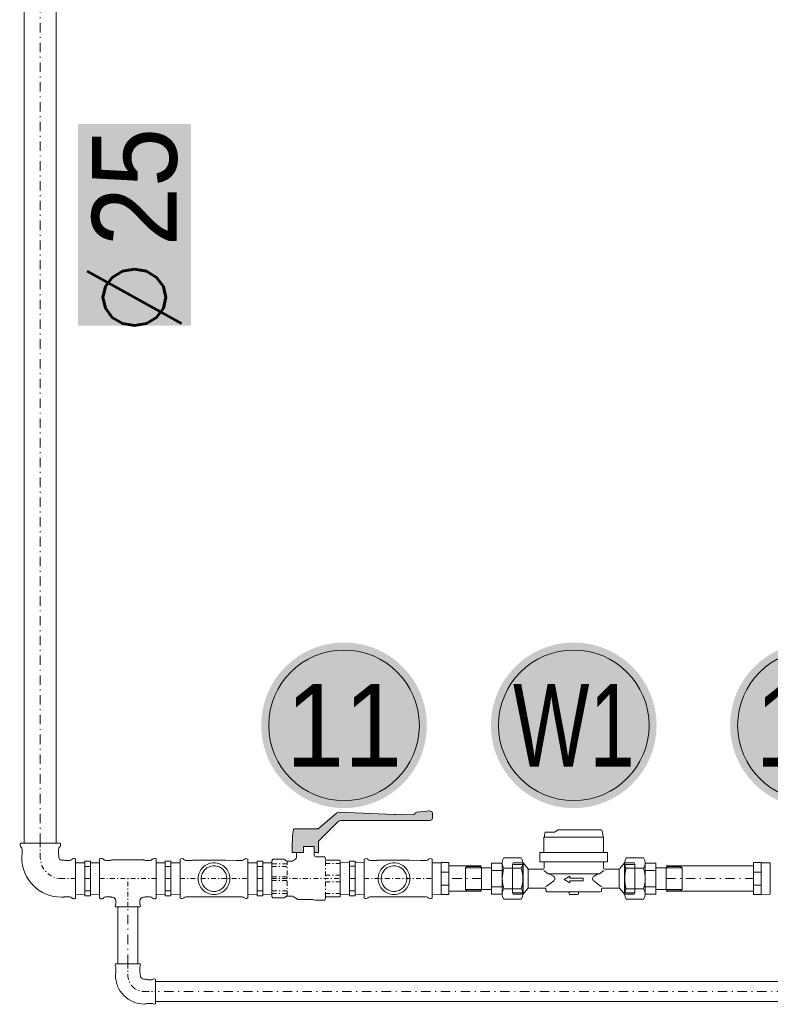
# Model space of a CAD drawing. Header units: millimetres. Extents: x -368 to 1732, y 3428 to 4913.
# Tile 11 of 80: x 339 to 418, y 4378 to 4483. Entities that reach past the tile are written whole.
import ezdxf
from ezdxf.enums import TextEntityAlignment as Align

# ---------------------------------------------------------------- set-up
doc = ezdxf.new("R2010")
doc.units = ezdxf.units.MM
for name, pattern in [('ACAD_ISO08W100', [36, 24, -3, 6, -3]), ('DASHDOT2', [0.5, 0.25, -0.125, 0, -0.125]), ('DASHDOTX2', [2, 1, -0.5, 0, -0.5])]:
    doc.linetypes.add(name, pattern=pattern)
doc.layers.add('-- CO_opis', color=11, linetype='Continuous', lineweight=0)
doc.layers.add('-- CO_rury', color=11, linetype='Continuous', lineweight=9)
doc.styles.add('A', font='arial.ttf', dxfattribs={"width": 0.9})
doc.styles.add('R', font='romans.shx')

# ---------------------------------------------------------------- blocks, each defined once
blk = doc.blocks.new('*U688')
at = {"color": 0, "ltscale": 10}
for p, q in [((-3282.8, 10.7), (558.2, 10.7)), ((-3282.8, -10.7), (558.2, -10.7))]:
    blk.add_line(p, q, dxfattribs=at)
at = {"color": 50, "linetype": 'DASHDOT2', "ltscale": 40}
blk.add_line((-3282.8, 0), (558.2, 0), dxfattribs=at)
blk = doc.blocks.new('*U509')
at = {"color": 0, "ltscale": 10}
for p, q in [((449.6, 13.4), (542.6, 13.4)), ((449.6, -13.4), (542.6, -13.4))]:
    blk.add_line(p, q, dxfattribs=at)
at = {"color": 50, "linetype": 'DASHDOT2', "ltscale": 40}
blk.add_line((449.6, 0), (542.6, 0), dxfattribs=at)
blk = doc.blocks.new('*U687')
at = {"color": 0, "ltscale": 10}
for p, q in [((449.6, 13.4), (484.4, 13.4)), ((449.6, -13.4), (484.4, -13.4))]:
    blk.add_line(p, q, dxfattribs=at)
at = {"color": 50, "linetype": 'DASHDOT2', "ltscale": 40}
blk.add_line((449.6, 0), (484.4, 0), dxfattribs=at)
blk = doc.blocks.new('VIEGA_N1')
at = {"color": 50}
for p, q in [((9.8, 13), (15.8, 13)), ((9.8, 0), (15.8, 0)), ((9.8, -13), (15.8, -13))]:
    blk.add_line(p, q, dxfattribs=at)
for points in [[(0, -16.6), (9.8, -16.9), (9.8, 16.9), (0, 16.6)], [(25.5, -16.6), (15.8, -16.9), (15.8, 16.9), (25.5, 16.6)]]:
    blk.add_lwpolyline(points, close=True, dxfattribs=at)
at = {"color": 11}
blk.add_lwpolyline([(15.8, -18.4), (9.8, -18.4), (9.8, 18.4), (15.8, 18.4)], close=True, dxfattribs=at)
blk = doc.blocks.new('*U686')
blk.add_blockref('VIEGA_N1', (-202, 0))
blk = doc.blocks.new('-- łącznik DN20')
at = {"color": 2, "lineweight": 0}
for p, q in [((20.1, 22), (1.7, 22)), ((0, 0), (0, 15.7)), ((1.7, 11), (20.1, 11)), ((21.8, 0), (21.8, 16.5)), ((33.2, 16.4), (21.8, 16.4)), ((33.2, 11.5), (33.2, 16.4)), ((43.9, 11.5), (33.2, 11.5)), ((33.2, 11.5), (33.2, 0)), ((43.9, 11.5), (45.4, 13)), ((43.9, 11.5), (43.9, 11.5)), ((43.9, 11.5), (43.9, 0)), ((43.9, 11.5), (60.9, 11.5)), ((59.4, 13), (45.4, 13)), ((60.9, 11.5), (59.4, 13)), ((60.9, 0), (60.9, 11.5)), ((33.2, 8.6), (21.8, 8.6)), ((0, 0), (0, -15.7)), ((21.8, 0), (21.8, -16.5)), ((33.2, -8.6), (21.8, -8.6)), ((33.2, -11.5), (33.2, 0)), ((43.9, -11.5), (43.9, 0)), ((60.9, 0), (60.9, -11.5)), ((1.7, -11), (20.1, -11)), ((33.2, -16.4), (21.8, -16.4)), ((43.9, -11.5), (33.2, -11.5)), ((33.2, -11.5), (33.2, -16.4)), ((43.9, -11.5), (45.4, -13)), ((43.9, -11.5), (43.9, -11.5)), ((43.9, -11.5), (60.9, -11.5)), ((59.4, -13), (45.4, -13)), ((60.9, -11.5), (59.4, -13)), ((20.1, -22), (1.7, -22))]:
    blk.add_line(p, q, dxfattribs=at)
for centre, radius, start, end in [((9.7, 16.5), 9.73, 145.5615, 214.4385), ((12.1, 16.5), 9.73, 325.5615, 34.4385), ((36.3, 0), 36.3, 162.383, 197.617), ((-14.5, 0), 36.3, 342.383, 17.617), ((9.7, -16.5), 9.73, 145.5615, 214.4385), ((12.1, -16.5), 9.73, 325.5615, 34.4385)]:
    blk.add_arc(centre, radius, start, end, dxfattribs=at)
blk = doc.blocks.new('-- JS90 2.5-G1_SMART DN20 Apator Powogaz+łącznik')
at = {"linetype": 'Continuous', "lineweight": 0}
for p, q in [((8.38, 4.4), (8.33, 4.4)), ((8.33, 4.4), (8.33, 2.78)), ((8.48, 5.09), (8.38, 4.52)), ((8.38, 4.52), (8.38, 4.4)), ((8.38, 4.4), (14.62, 4.4)), ((11, 5.17), (8.58, 5.17)), ((13.16, 5.17), (11, 5.17)), ((13.16, 5.17), (13.56, 4.94)), ((14.46, 4.94), (13.56, 4.94)), ((14.56, 4.86), (14.62, 4.52)), ((14.62, 4.52), (14.62, 4.4)), ((14.62, 4.4), (14.68, 4.4)), ((14.68, 4.4), (14.68, 2.78)), ((7.9, 2.78), (7.9, 1.78)), ((11.5, 2.78), (7.9, 2.78)), ((15.11, 2.78), (11.5, 2.78)), ((15.11, 2.78), (15.11, 1.78)), ((7.9, 1.78), (11.5, 1.78)), ((7.9, 1.78), (11.5, 1.78)), ((8.35, 1.78), (8.35, 1.1)), ((11.5, 1.78), (15.11, 1.78)), ((11.5, 1.78), (15.11, 1.78)), ((11.5, 1.78), (15.11, 1.78)), ((14.65, 1.78), (14.65, 1.1)), ((8.55, -1.1), (8.55, -1.25)), ((8.55, -1.1), (8.55, -1.25)), ((8.7, -1.4), (11.5, -1.4)), ((8.85, -1.4), (10.9, -1.4)), ((14.3, -1.4), (11.5, -1.4)), ((14.15, -1.4), (12.1, -1.4)), ((14.45, -1.1), (14.45, -1.25)), ((14.45, -1.1), (14.45, -1.25))]:
    blk.add_line(p, q, dxfattribs=at)
at = {"color": 11}
for p, q in [((5.08, 1.66), (5, 1.52)), ((5, 1.52), (5, -1.52)), ((6.24, 1.51), (5, 1.51)), ((6.12, 1.66), (5.08, 1.66)), ((6.12, 1.66), (6.12, -1.66)), ((6.12, 1.66), (6.61, 1.06)), ((16.88, 1.66), (16.39, 1.06)), ((16.76, 1.51), (18, 1.51)), ((16.88, 1.66), (16.88, -1.66)), ((16.88, 1.66), (17.92, 1.66)), ((17.92, 1.66), (18, 1.52)), ((18, 1.52), (18, -1.52)), ((6.66, 1), (6.66, -1)), ((6.73, 1), (8.25, 1)), ((16.27, 1), (14.75, 1)), ((16.34, 1), (16.34, -1)), ((6.73, -1), (8.45, -1)), ((16.27, -1), (14.55, -1)), ((6.24, -1.51), (5, -1.51)), ((5.08, -1.66), (5, -1.52)), ((6.12, -1.66), (5.08, -1.66)), ((6.12, -1.66), (6.61, -1.06)), ((16.88, -1.66), (16.39, -1.06)), ((16.76, -1.51), (18, -1.51)), ((16.88, -1.66), (17.92, -1.66)), ((17.92, -1.66), (18, -1.52))]:
    blk.add_line(p, q, dxfattribs=at)
at = {"color": 50}
for p, q in [((8.32, 0.85), (8.77, 0.52)), ((14.17, 0.5), (8.83, 0.5)), ((9.34, 0.26), (8.9, 0.5)), ((10.5, 0.05), (10.5, -0.25)), ((10.5, 0.05), (11.9, 0.05)), ((12.5, -0.1), (11.9, 0.25)), ((11.9, 0.25), (11.9, 0.05)), ((13.85, 0.5), (12.07, 0.5)), ((13.66, 0.26), (14.1, 0.5)), ((14.68, 0.85), (14.23, 0.52)), ((14.68, 0.85), (14.23, 0.52)), ((14.68, 0.85), (14.23, 0.52)), ((8.51, -0.85), (8.62, -0.79)), ((8.62, -0.79), (8.79, -0.68)), ((8.79, -0.68), (9.01, -0.53)), ((9.01, -0.53), (9.38, -0.24)), ((9.01, -0.53), (9.38, -0.24)), ((10.5, -0.25), (11.9, -0.25)), ((12.5, -0.1), (11.9, -0.45)), ((11.9, -0.25), (11.9, -0.45)), ((13.99, -0.53), (13.62, -0.24)), ((14.21, -0.68), (13.99, -0.53)), ((14.38, -0.79), (14.21, -0.68)), ((14.49, -0.85), (14.38, -0.79)), ((11, -1.48), (11, -1.5)), ((11, -1.5), (11, -1.62)), ((11.1, -1.7), (11.9, -1.7)), ((11.1, -1.7), (11.9, -1.7)), ((12, -1.48), (12, -1.5)), ((12, -1.5), (12, -1.62))]:
    blk.add_line(p, q, dxfattribs=at)
at = {"linetype": 'Continuous', "lineweight": 0}
for centre, radius, start, end in [((8.58, 5.07), 0.1, 90, 170), ((14.46, 4.84), 0.1, 10, 90), ((8.25, 1.1), 0.1, 270, 0), ((14.75, 1.1), 0.1, 180, 270), ((8.45, -1.1), 0.1, 0, 90), ((14.55, -1.1), 0.1, 90, 180), ((8.7, -1.25), 0.15, 180, 270), ((14.3, -1.25), 0.15, 270, 0)]:
    blk.add_arc(centre, radius, start, end, dxfattribs=at)
at = {"color": 11}
for centre, start, end in [((6.73, 1.15), 219.0912, 270), ((16.27, 1.15), 270, 320.9088), ((6.73, -1.15), 90, 140.9088), ((16.27, -1.15), 39.0912, 90)]:
    blk.add_arc(centre, 0.15, start, end, dxfattribs=at)
at = {"color": 50}
for centre, radius, start, end in [((8.83, 0.6), 0.1, 234.1623, 270), ((9.2, 0), 0.3, 308.0489, 61.8093), ((13.8, 0), 0.3, 118.1907, 231.9511), ((14.17, 0.6), 0.1, 270, 305.8377), ((10.9, -1.5), 0.1, 11.4212, 90), ((11.1, -1.6), 0.1, 191.4212, 270), ((11.9, -1.6), 0.1, 270, 348.5788), ((12.1, -1.5), 0.1, 90, 168.5788)]:
    blk.add_arc(centre, radius, start, end, dxfattribs=at)
at = {"color": 7, "lineweight": 0, "yscale": 0.1, "zscale": 0.1}
for p, xscale in [((6.09, 0), -0.1), ((16.91, 0), 0.1)]:
    blk.add_blockref('-- łącznik DN20', p, dxfattribs=dict(at, xscale=xscale))
blk = doc.blocks.new('*U349')
blk.add_blockref('-- JS90 2.5-G1_SMART DN20 Apator Powogaz+łącznik', (0, 0))
blk = doc.blocks.new('ZAW.KUL.1 2201 03_DN25_HERZ_z_boku')
blk.add_hatch(color=251).paths.add_polyline_path([(-10.3, 27.8), (-14.6, 27.8), (-14.8, 27.8), (-14.8, 34.8), (-14.8, 36.8), (-14.6, 41.2), (-14.5, 45.7), (-14.5, 45.8), (-14.5, 45.9), (-13.4, 52), (-13.1, 52.6), (-12.4, 52.8), (12, 52.8), (12.4, 52.9), (12.7, 53), (32.2, 69.4), (33.7, 70.3), (35.5, 70.5), (93.9, 68), (94.3, 68.1), (94.5, 68.1), (94.8, 68.2), (95, 68.4), (95.3, 68.5), (113.1, 67.8), (114.1, 68), (115, 68.6), (116.3, 69.9), (116.9, 70.3), (117.8, 70.6), (131.4, 72), (133.4, 71.4), (134.2, 69.5), (134.2, 64.3), (133.5, 62.5), (131.7, 61.8), (37.3, 61.8), (35.4, 61.4), (33.7, 60.3), (13.3, 39.9), (13.2, 39.8), (13.2, 39.7), (13.2, 39.6), (13.1, 39.5), (13.1, 39.5), (13.1, 39.4), (13.2, 36.8), (13.2, 34.8), (13.2, 27.8), (8.7, 27.8), (8.7, 34), (-2.9, 34), (-2.9, 27.8)])
at = {"color": 0}
for p, q in [((-2.9, 34), (-2.9, 27.8)), ((8.7, 34), (-2.9, 34)), ((8.7, 34), (8.7, 25)), ((-10.3, 27.8), (-10.3, 22.3)), ((-2.9, 27.8), (-10.3, 27.8)), ((10.7, 23), (20, 23)), ((20, 23), (20.6, 20.8)), ((-35.4, 20.5), (-36.3, 19)), ((-36.3, -19), (-36.3, 19)), ((-23.6, 20.5), (-35.4, 20.5)), ((-15.7, 18.5), (-20.1, 18.5)), ((-11.2, 20.6), (-13.5, 19.2)), ((20.6, 19.5), (36, 19.5)), ((36, 19.5), (36.3, 19)), ((36.3, -19), (36.3, 19)), ((-35.4, -20.5), (-36.3, -19)), ((-23.6, -20.5), (-35.4, -20.5)), ((-15.7, -18.5), (-20.1, -18.5)), ((-9.2, -21.9), (-13.5, -19.2)), ((20, -23), (20.6, -20.7)), ((20.6, -19.5), (36, -19.5)), ((36, -19.5), (36.3, -19)), ((6.6, -22.2), (-8.1, -22.2)), ((9.6, -22.9), (7.6, -22.4)), ((10.2, -23), (9.6, -22.9)), ((10.2, -23), (20, -23))]:
    blk.add_line(p, q, dxfattribs=at)
at = {"color": 50, "linetype": 'DASHDOTX2', "ltscale": 5}
for p, q in [((-20.1, 15.7), (-36.3, 15.7)), ((-36.3, 13), (-20.1, 13)), ((-20.1, -18.5), (-20.1, 18.5)), ((20.6, -19.5), (20.6, 19.5)), ((20.6, 15.9), (36.3, 15.9)), ((-20.1, 1.9), (-36.3, 1.9)), ((-36.3, 0), (36.3, 0)), ((20.6, 3.6), (36.3, 3.6)), ((-36.3, -1.9), (-20.1, -1.9)), ((20.6, -3.6), (36.3, -3.6)), ((-20.1, -13), (-36.3, -13)), ((-36.3, -15.7), (-20.1, -15.7)), ((20.6, -15.9), (36.3, -15.9))]:
    blk.add_line(p, q, dxfattribs=at)
for p, q in [((20.6, 19.5), (20.6, 20.8)), ((20.6, -20.7), (20.6, -19.5))]:
    blk.add_line(p, q)
at = {"color": 11}
blk.add_lwpolyline([(-10.3, 27.8), (-14.6, 27.8), (-14.8, 27.8), (-14.8, 34.8), (-14.8, 36.8), (-14.6, 41.2), (-14.5, 45.7), (-14.5, 45.8), (-14.5, 45.9), (-13.4, 52), (-13.1, 52.6), (-12.4, 52.8), (12, 52.8), (12.4, 52.9), (12.7, 53), (32.2, 69.4), (33.7, 70.3), (35.5, 70.5), (93.9, 68), (94.3, 68.1), (94.5, 68.1), (94.8, 68.2), (95, 68.4), (95.3, 68.5), (113.1, 67.8), (114.1, 68), (115, 68.6), (116.3, 69.9), (116.9, 70.3), (117.8, 70.6), (131.4, 72), (133.4, 71.4), (134.2, 69.5), (134.2, 64.3), (133.5, 62.5), (131.7, 61.8), (37.3, 61.8), (35.4, 61.4), (33.7, 60.3), (13.3, 39.9), (13.2, 39.8), (13.2, 39.7), (13.2, 39.6), (13.1, 39.5), (13.1, 39.5), (13.1, 39.4), (13.2, 36.8), (13.2, 34.8), (13.2, 27.8), (8.7, 27.8), (8.7, 34), (-2.9, 34), (-2.9, 27.8), (-10.3, 27.8)], dxfattribs=at)
at = {"color": 0}
for centre, radius, start, end in [((-12.3, 22.3), 2, 303.2147, 0), ((10.7, 25), 2, 179.9999, 270.0001), ((-23.6, 18.5), 2, 30, 90), ((-20.1, 20.5), 2, 210, 270), ((-15.7, 22.5), 4, 270, 303.2147), ((-23.6, -18.5), 2, 270, 330), ((-20.1, -20.5), 2, 90, 150), ((-15.7, -22.5), 4, 56.7853, 90), ((-8.1, -20.2), 2, 236.7853, 270), ((6.6, -26.2), 4, 75, 90)]:
    blk.add_arc(centre, radius, start, end, dxfattribs=at)
blk = doc.blocks.new('*U623')
blk.add_blockref('ZAW.KUL.1 2201 03_DN25_HERZ_z_boku', (1517.5, -300))
blk = doc.blocks.new('-- VIEGA_ZŁR 1')
at = {"color": 50}
for p, q in [((17.7, 7), (9.7, 7)), ((17.7, -7), (9.7, -7))]:
    blk.add_line(p, q, dxfattribs=at)
blk.add_lwpolyline([(9.7, -16.9), (9.7, 16.9), (0, 16.6), (0, -16.6)], close=True, dxfattribs=at)
at = {"color": 11}
blk.add_lwpolyline([(17.7, 17), (17.7, -17), (9.7, -17), (9.7, 17)], close=True, dxfattribs=at)
blk = doc.blocks.new('*U629')
blk.add_blockref('-- VIEGA_ZŁR 1', (0, 0))
blk = doc.blocks.new('-- NR_22')
h = blk.add_hatch(color=251)
edge = h.paths.add_edge_path()
edge.add_arc((0, 30), 22, 0, 360)
at = {"color": 50}
blk.add_circle((0, 30), 20, dxfattribs=at)
at = {"style": 'A', "width": 0.9, "flags": 12}
blk.add_attdef('22', text='', height=22, dxfattribs=at).set_placement((0, 30, 0.11), align=Align.MIDDLE_CENTER)
blk = doc.blocks.new('--VIEGA_T1_rz')
at = {"color": 0, "linetype": 'Continuous'}
for p, q in [((-36, 20.6), (-36, 18.1)), ((-36, -18.1), (-36, 18.1)), ((36, 20.6), (36, 9.9)), ((36, -9.9), (36, 18.1)), ((36, -20.6), (36, -9.9)), ((-36, -20.6), (-36, -18.1))]:
    blk.add_line(p, q, dxfattribs=at)
at = {"color": 50, "linetype": 'DASHDOTX2', "ltscale": 5}
blk.add_line((-36, 0), (36, 0), dxfattribs=at)
at = {"color": 0, "linetype": 'Continuous'}
for points in [[(-29.9, 19.3), (-25, 19.3), (-23.7, 19.3), (-23.1, 19.4), (-22.5, 19.5)], [(29.9, 19.3), (27.7, 19.3), (23.3, 19.4), (19.7, 19.5), (16.8, 19.4), (12.4, 19.5), (3.7, 19.5), (-22.5, 19.5)], [(-29.9, -19.4), (-25, -19.4), (-23.7, -19.4), (-23.1, -19.4), (-22.5, -19.5)], [(29.9, -19.4), (27.7, -19.3), (23.3, -19.4), (19.7, -19.5), (16.8, -19.4), (12.4, -19.5), (3.7, -19.5), (-22.5, -19.5)]]:
    blk.add_lwpolyline(points, dxfattribs=at)
for centre, start, end in [((-34.2, 18.2), 43.7622, 126.87), ((34.2, 18.2), 53.13, 136.2378), ((-29.9, 22.4), 223.7623, 269.9998), ((29.9, 22.4), 270.0002, 316.2377), ((-34.2, -18.2), 233.13, 316.2378), ((-29.9, -22.4), 90.0002, 136.2377), ((29.9, -22.4), 43.7623, 89.9998), ((34.2, -18.2), 223.7622, 306.87)]:
    blk.add_arc(centre, 3, start, end, dxfattribs=at)
blk = doc.blocks.new('*U685')
blk.add_blockref('--VIEGA_T1_rz', (4.4, 0))
blk = doc.blocks.new('*U630')
blk.add_blockref('VIEGA_N1', (-197.6, 0))
blk = doc.blocks.new('VIEGA_TR1 - 1-2')
at = {"color": 0, "linetype": 'Continuous'}
for p, q in [((-30, 20.9), (-30, 10)), ((-13.2, 30), (-11.6, 30)), ((-12.7, 26.4), (-12.7, 23.8)), ((6.3, 30), (-11.6, 30)), ((13.2, 30), (6.3, 30)), ((12.7, 26.4), (12.7, 23.8)), ((30, 20.9), (30, 18.4)), ((-23.6, 19.4), (-18.9, 19.4)), ((23.6, 19.4), (18.9, 19.4)), ((30, -10), (30, 18.4)), ((-30, 10), (-30, -18.4)), ((30, -20.9), (30, -10)), ((-30, -20.9), (-30, -18.4)), ((-23.6, -19.4), (-18.9, -19.4)), ((-16.5, -19.9), (16.5, -19.9)), ((23.6, -19.4), (18.9, -19.4))]:
    blk.add_line(p, q, dxfattribs=at)
at = {"color": 50, "linetype": 'DASHDOTX2', "ltscale": 5}
for p, q in [((0, 30), (0, 0)), ((30, 0), (-30, 0))]:
    blk.add_line(p, q, dxfattribs=at)
at = {"color": 0, "linetype": 'Continuous'}
for centre, radius, start, end in [((-28.2, 18.5), 3, 39.2965, 126.87), ((-16.7, 23.8), 4, 271.6161, 359.985), ((-10.9, 29), 2.5, 156.422, 210.6831), ((-15.2, 26.4), 2.5, 0, 30.6834), ((15.2, 26.4), 2.5, 149.3166, 180), ((16.7, 23.8), 4, 179.9761, 268.4119), ((10.9, 29), 2.5, 329.3169, 23.578), ((28.2, 18.5), 3, 53.13, 140.7035), ((-23.6, 22.4), 3, 219.2967, 269.9998), ((-18.9, 22.4), 3, 270, 293.5565), ((-16.5, 16.8), 3, 91.6368, 113.5565), ((16.5, 16.8), 3, 66.4435, 88.3632), ((18.9, 22.4), 3, 246.4435, 270), ((23.6, 22.4), 3, 270.0002, 320.7033), ((-28.2, -18.5), 3, 233.13, 320.7035), ((-23.6, -22.4), 3, 90.0002, 140.7033), ((-18.9, -22.4), 3, 66.4435, 90), ((-16.5, -16.8), 3, 246.4435, 270), ((16.5, -16.8), 3, 270, 293.5565), ((18.9, -22.4), 3, 90, 113.5565), ((23.6, -22.4), 3, 39.2967, 89.9998), ((28.2, -18.5), 3, 219.2965, 306.87)]:
    blk.add_arc(centre, radius, start, end, dxfattribs=at)
blk = doc.blocks.new('*U684')
blk.add_blockref('VIEGA_TR1 - 1-2', (25.8, -254.2))
blk = doc.blocks.new('*U643')
blk.add_blockref('--VIEGA_T1_rz', (0, 0))
blk = doc.blocks.new('VIEGA_KOL_GW1-2')
at = {"color": 0, "linetype": 'Continuous', "ltscale": 0.039894}
for p, q in [((-11.4, 29.5), (-13, 29.5)), ((29.5, 13), (29.5, 11.4))]:
    blk.add_line(p, q, dxfattribs=at)
at = {"color": 0, "linetype": 'Continuous', "ltscale": 0.442229}
for p, q in [((-11.4, 29.5), (6.2, 29.5)), ((29.5, 11.4), (29.5, -6.2))]:
    blk.add_line(p, q, dxfattribs=at)
at = {"color": 0, "linetype": 'Continuous', "ltscale": 0.169648}
for p, q in [((6.2, 29.5), (13, 29.5)), ((29.5, -6.2), (29.5, -13))]:
    blk.add_line(p, q, dxfattribs=at)
at = {"color": 0, "linetype": 'Continuous'}
for points in [[(-12.7, 25.6), (-12.7, 22.1), (-12.7, 21.6), (-12.7, 21.1), (-12.7, 20.6), (-12.8, 20.1), (-12.9, 19.6)], [(12.6, 25.6), (12.6, 22.1), (12.6, 21.6), (12.6, 21.1), (12.7, 20.6), (12.8, 20.1), (12.9, 19.6)], [(-12.9, 19.6), (-13.1, 18.9), (-13.1, 18.2), (-13.2, 17.5)], [(12.9, 19.6), (13.1, 18.9), (13.1, 18.2), (13.2, 17.5)], [(25.6, 12.6), (21.5, 12.6), (20.8, 12.7), (20.2, 12.8), (19.5, 12.9), (18.8, 13.1), (18.2, 13.1), (17.5, 13.2)], [(25.6, -12.7), (21.5, -12.7), (20.8, -12.7), (20.2, -12.8), (19.5, -12.9), (18.8, -13.1), (18.2, -13.1), (17.5, -13.2)]]:
    blk.add_lwpolyline(points, dxfattribs=at)
at = {"color": 50, "linetype": 'DASHDOTX2', "ltscale": 5}
for points in [[(0, 29.5), (0, 17.5)], [(17.5, 0), (29.5, 0)]]:
    blk.add_lwpolyline(points, dxfattribs=at)
at = {"color": 0, "linetype": 'Continuous'}
for centre, radius, start, end in [((-10.9, 28.2), 2.5, 148.6683, 211.7876), ((-15.2, 25.6), 2.5, 0, 31.7883), ((15.2, 25.6), 2.5, 148.2117, 180), ((10.9, 28.2), 2.5, 328.2124, 31.3317), ((17.5, 17.5), 30.7, 180.0001, 224.9999), ((17.5, 17.5), 4.35, 180.0001, 224.9991), ((17.5, 17.5), 4.35, 225.0001, 269.9999), ((25.6, 15.2), 2.5, 270, 301.7883), ((28.2, 10.9), 2.5, 58.6683, 121.7876), ((17.5, 17.5), 30.7, 225.0001, 269.9999), ((25.6, -15.2), 2.5, 58.2117, 90), ((28.2, -10.9), 2.5, 238.2124, 301.3317)]:
    blk.add_arc(centre, radius, start, end, dxfattribs=at)
at = {"color": 50, "linetype": 'DASHDOTX2', "ltscale": 5}
for start, end in [(180.0001, 224.9991), (225.0001, 269.9999)]:
    blk.add_arc((17.5, 17.5), 17.5, start, end, dxfattribs=at)
blk = doc.blocks.new('*U689')
blk.add_blockref('VIEGA_KOL_GW1-2', (57.2, 106))
blk = doc.blocks.new('*U690')
at = {"color": 0, "ltscale": 10}
for p, q in [((449.6, 10.7), (510.1, 10.7)), ((449.6, -10.7), (510.1, -10.7))]:
    blk.add_line(p, q, dxfattribs=at)
at = {"color": 50, "linetype": 'DASHDOT2', "ltscale": 40}
blk.add_line((449.6, 0), (510.1, 0), dxfattribs=at)
blk = doc.blocks.new('VIEGA_KOL_GW1')
at = {"color": 0, "linetype": 'Continuous'}
for p, q in [((-18.4, 37.5), (-20.9, 37.5)), ((-18.4, 37.5), (10, 37.5)), ((10, 37.5), (20.9, 37.5)), ((-19.7, 22.5), (-19.7, 24)), ((-19.3, 31), (-19.3, 26.8)), ((19.3, 31), (19.3, 26.8)), ((19.7, 22.5), (19.7, 24)), ((37.5, 18.4), (37.5, 20.9)), ((24, 19.7), (22.5, 19.7)), ((31, 19.3), (26.8, 19.3)), ((37.5, 18.4), (37.5, -10)), ((37.5, -10), (37.5, -20.9)), ((24, -19.7), (22.5, -19.7)), ((31, -19.3), (26.8, -19.3))]:
    blk.add_line(p, q, dxfattribs=at)
at = {"color": 50, "linetype": 'DASHDOTX2', "ltscale": 5}
for points in [[(0, 37.5), (0, 22.5)], [(22.5, 0), (37.5, 0)]]:
    blk.add_lwpolyline(points, dxfattribs=at)
at = {"color": 0, "linetype": 'Continuous'}
for points in [[(-19.5, 25.4), (-19.6, 24.9), (-19.7, 24)], [(-19.3, 26.8), (-19.3, 26.3), (-19.4, 25.9), (-19.5, 25.4)], [(19.7, 24), (19.6, 24.7), (19.5, 25.4), (19.3, 26.1), (19.3, 26.8)], [(24, 19.7), (24.9, 19.6), (25.4, 19.5)], [(25.4, 19.5), (26.1, 19.3), (26.8, 19.3)], [(24, -19.7), (24.7, -19.6), (25.4, -19.5), (26.1, -19.3), (26.8, -19.3)]]:
    blk.add_lwpolyline(points, dxfattribs=at)
for centre, radius, start, end in [((-18.5, 35.7), 3, 143.13, 231.3178), ((-22.3, 31), 3, 0.0003, 51.3176), ((22.3, 31), 3, 128.6824, 179.9997), ((18.5, 35.7), 3, 308.6822, 36.87), ((22.5, 22.5), 42.2, 180, 270), ((22.5, 22.5), 2.8, 180, 270), ((35.7, 18.5), 3, 53.13, 141.3178), ((31, 22.3), 3, 270.0003, 321.3176), ((31, -22.3), 3, 38.6824, 89.9997), ((35.7, -18.5), 3, 218.6822, 306.87)]:
    blk.add_arc(centre, radius, start, end, dxfattribs=at)
at = {"color": 50, "linetype": 'DASHDOTX2', "ltscale": 5}
blk.add_arc((22.5, 22.5), 22.5, 180, 270, dxfattribs=at)
blk = doc.blocks.new('*U712')
blk.add_blockref('VIEGA_KOL_GW1', (-369.8, 0))
blk = doc.blocks.new('*U857')
at = {"color": 0, "ltscale": 10}
for p, q in [((595.5, 16.9), (1487.8, 16.9)), ((595.5, -16.9), (1487.8, -16.9))]:
    blk.add_line(p, q, dxfattribs=at)
at = {"color": 50, "linetype": 'DASHDOT2', "ltscale": 40}
blk.add_line((595.5, 0), (1487.8, 0), dxfattribs=at)
blk = doc.blocks.new('-- fi_średnica_k')
blk.add_hatch(color=251).paths.add_polyline_path([(21.4, 32), (-21.4, 32), (-21.4, 8), (21.4, 8)])
at = {"insert": (-6.84, 20), "char_height": 20, "width": 56.2905, "attachment_point": 6, "style": 'R'}
blk.add_mtext('{\\C11;%%C}', dxfattribs=at)
at = {"color": 7, "style": 'A', "width": 0.9, "flags": 12}
blk.add_attdef('SR', text='', height=18, dxfattribs=at).set_placement((8.03, 20), align=Align.MIDDLE_CENTER)

msp = doc.modelspace()

# ---------------------------------------------------------------- linework, layer by layer
at = {"layer": '-- CO_rury', "linetype": 'ACAD_ISO08W100', "ltscale": 20}
for centre in [(359.29, 4391.82), (378.41, 4391.82)]:
    msp.add_circle(centre, 1.68, dxfattribs=at)
at = {"layer": '-- CO_rury', "color": 11, "linetype": 'ACAD_ISO08W100', "ltscale": 20}
for centre in [(359.29, 4391.82), (378.41, 4391.82)]:
    msp.add_circle(centre, 1.36, dxfattribs=at)

# ---------------------------------------------------------------- block references
at = {"layer": '-- CO_opis', "lineweight": 0}
ref = msp.add_blockref('-- fi_średnica_k', (360.83, 4461.26), dxfattribs=dict(at, xscale=0.5, yscale=0.5, rotation=90))
ref.add_attrib('SR', '25', dxfattribs={"layer": '0', "color": 7, "height": 9, "rotation": 90, "style": 'A', "width": 0.9}).set_placement((350.83, 4465.27), align=Align.MIDDLE_CENTER)
at = {"layer": '-- CO_opis'}
ref = msp.add_blockref('-- NR_22', (373.1, 4396.1), dxfattribs=dict(at, xscale=-0.4, yscale=0.4, zscale=0.001))
ref.add_attrib('22', '11', dxfattribs={"layer": '0', "height": 8.8, "style": 'A', "width": 0.9}).set_placement((373.1, 4408.1), align=Align.MIDDLE_CENTER)
ref = msp.add_blockref('-- NR_22', (397.5, 4396.1), dxfattribs=dict(at, xscale=-0.4, yscale=0.4, zscale=0.001))
ref.add_attrib('22', 'W1', dxfattribs={"layer": '0', "height": 8.8, "style": 'A', "width": 0.7}).set_placement((397.5, 4408.1), align=Align.MIDDLE_CENTER)
ref = msp.add_blockref('-- NR_22', (422.91, 4396.1), dxfattribs=dict(at, xscale=-0.4, yscale=0.4, zscale=0.001))
ref.add_attrib('22', '14', dxfattribs={"layer": '0', "height": 8.8, "style": 'A', "width": 0.9}).set_placement((422.91, 4408.1), align=Align.MIDDLE_CENTER)
at = {"layer": '-- CO_rury', "linetype": 'ACAD_ISO08W100', "ltscale": 20, "yscale": 0.1, "zscale": 0.1}
for name, p, xscale, rotation in [('*U857', (340.83, 4544.36), 0.1, 270), ('*U712', (340.84, 4428.8), -0.1, 270), ('*U684', (352.72, 4366.4), 0.1, 180), ('*U690', (350.14, 4337.81), -0.1, 270), ('*U688', (408.91, 4379.82), 0.1, 180)]:
    msp.add_blockref(name, p, dxfattribs=dict(at, xscale=xscale, rotation=rotation))
for name, p, xscale in [('*U623', (217.32, 4421.82), 0.1), ('*U630', (327.38, 4391.82), -0.1), ('*U630', (335.93, 4391.82), -0.1), ('*U643', (359.29, 4391.82), 0.1), ('*U630', (382.65, 4391.82), 0.1), ('*U686', (355.05, 4391.83), -0.1), ('*U685', (378.41, 4391.82), 0.1), ('*U629', (382.45, 4391.82), 0.1), ('*U687', (432.66, 4391.82), -0.1), ('*U509', (362.35, 4391.82), 0.1), ('*U629', (418.38, 4391.82), -0.1), ('*U689', (344.42, 4369.22), 0.1)]:
    msp.add_blockref(name, p, dxfattribs=dict(at, xscale=xscale))
at = {"layer": '-- CO_rury', "linetype": 'ACAD_ISO08W100', "ltscale": 20, "xscale": -1}
msp.add_blockref('*U349', (409, 4391.82), dxfattribs=at)

doc.saveas('drawing.dxf')
